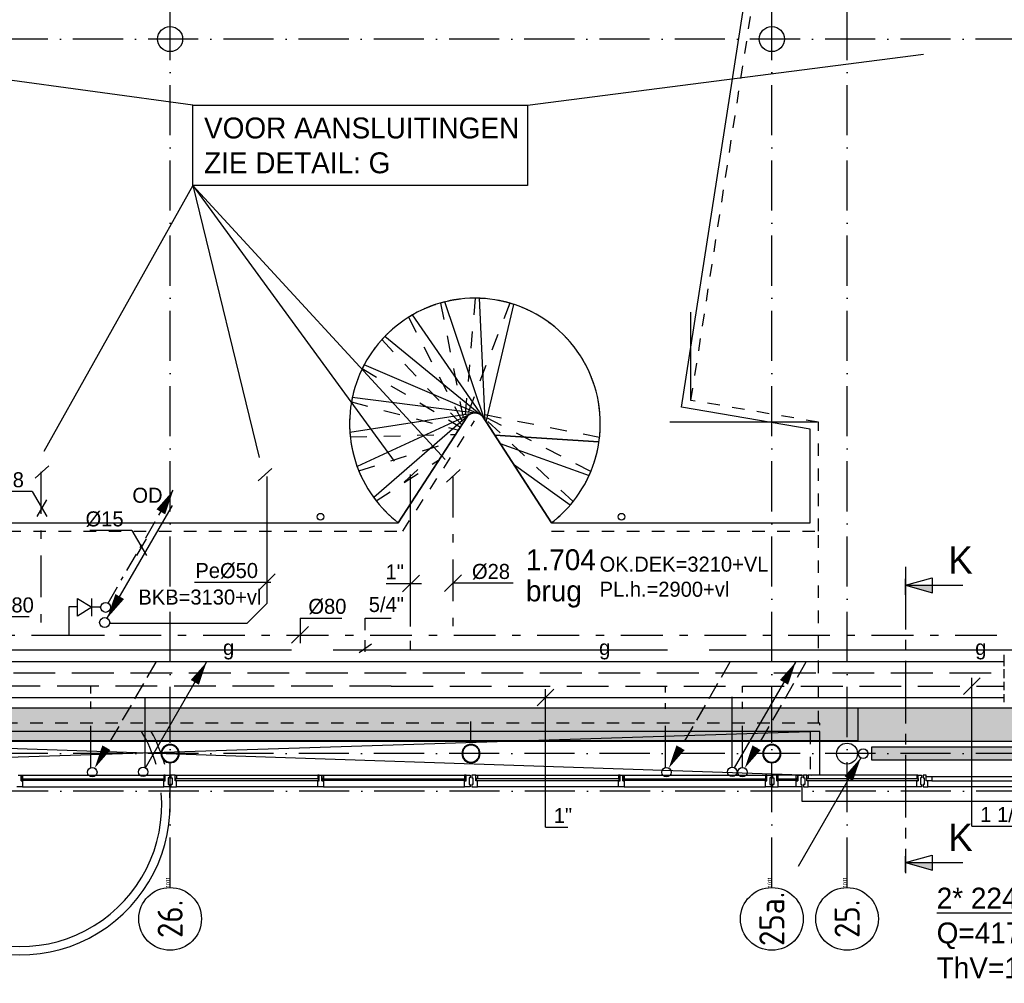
# Model space of a CAD drawing. Extents: x -39327 to 109237, y 358172 to 442272.
# Tile 46 of 96: x 44608 to 56390, y 401494 to 413025. Entities that reach past the tile are written whole.
import ezdxf
from ezdxf.enums import TextEntityAlignment as Align

# ---------------------------------------------------------------- set-up
doc = ezdxf.new("R2010")
doc.units = 0
doc.header["$LTSCALE"] = 100
for name, pattern in [('2322107', [2000, 1000, 1000]), ('2322108', [7, 5, -2]), ('2322109', [10, 5, -2, 1, -2]), ('2322121', [2000, 1000, 1000]), ('2322134', [45, 40, -5]), ('CENTER2', [11.25, 7.5, -1.25, 1.25, -1.25]), ('DASHDOT', [9, 6, -1.5, 0, -1.5]), ('DASHED', [3, 1.5, -1.5]), ('HIDDEN', [2, 1, -1])]:
    doc.linetypes.add(name, pattern=pattern)
doc.layers.get('0').update_dxf_attribs({"linetype": 'CONTINUOUS'})
for name, color, linetype in [('AL$1----_ALGEMEEN', 7, 'CONTINUOUS'), ('AL$1----_MAATVOERING', 7, 'CONTINUOUS'), ('AL$7----_STRAMIEN', 1, 'DASHDOT'), ('AL21----_BUITENWAND', 4, 'CONTINUOUS'), ('AL23----_VLOEREN', 4, 'CONTINUOUS'), ('AL24----_TRAPPEN', 7, 'CONTINUOUS'), ('AL28----_KONSTRUKTIE', 3, 'CONTINUOUS'), ('AL31----_BUITENKOZ', 7, 'CONTINUOUS'), ('AL32----_BINNENKOZ', 7, 'CONTINUOUS'), ('AL34----_BALUSTRADES', 4, 'DASHED'), ('ALN-----_BLOCKNAAM', 2, 'CONTINUOUS'), ('ALXOU---_GLAS', 7, 'CONTINUOUS'), ('BOUW', 8, 'CONTINUOUS'), ('DOORSNEDE', 1, 'CONTINUOUS'), ('KABELGOOT1', 8, 'CONTINUOUS'), ('WI561---', 1, 'CONTINUOUS'), ('WL524---', 4, 'CONTINUOUS'), ('WL531---', 4, 'CONTINUOUS'), ('WL541---', 4, 'CONTINUOUS'), ('WL561---', 4, 'CONTINUOUS'), ('WL561---_AANVOER', 4, 'CONTINUOUS'), ('WL561---_RETOUR', 4, 'CONTINUOUS'), ('WL570---', 3, 'CONTINUOUS'), ('WM521---', 1, 'CONTINUOUS'), ('WM531---', 1, 'CONTINUOUS'), ('WM541---', 1, 'CONTINUOUS'), ('WM561---', 1, 'CONTINUOUS'), ('WM570---', 1, 'CONTINUOUS')]:
    doc.layers.add(name, color=color, linetype=linetype)
doc.styles.add('BURO-018', font='BUROFONT.shx', dxfattribs={"height": 180})
doc.styles.add('BURO-025', font='BUROFONT.shx', dxfattribs={"height": 250})
doc.styles.add('BURO-050', font='BUROFONT.shx', dxfattribs={"height": 500})
doc.styles.get("Standard").update_dxf_attribs({"font": 'ISOCP'})
pattern_1 = [(0, (-2505.993, 85430.135), (15.875, 31.75), [0, -31.75])]

# ---------------------------------------------------------------- blocks, each defined once
blk = doc.blocks.new('1011')
at = {"layer": 'AL$7----_STRAMIEN', "color": 7, "linetype": 'CONTINUOUS'}
blk.add_circle((-750, 0), 750, dxfattribs=at)
at = {"layer": 'ALN-----_BLOCKNAAM', "linetype": 'CONTINUOUS'}
blk.add_text('1011', height=100, dxfattribs=at).set_placement((0, 0))
blk = doc.blocks.new('2322401')
at = {"color": 0, "linetype": 'CONTINUOUS'}
for p, q in [((-0.5, 0.5, 1), (-0.5, 0.5)), ((-0.5, 0.5, 1), (-0.5, -0.5, 1)), ((0.5, 0.5, 1), (-0.5, 0.5, 1)), ((0.5, 0.5), (-0.5, 0.5)), ((-0.5, 0.5), (-0.5, -0.5)), ((0.5, 0.5, 1), (0.5, 0.5)), ((0.5, -0.5, 1), (0.5, 0.5, 1)), ((0.5, -0.5), (0.5, 0.5)), ((-0.5, -0.5, 1), (-0.5, -0.5)), ((-0.5, -0.5, 1), (0.5, -0.5, 1)), ((-0.5, -0.5), (0.5, -0.5)), ((0.5, -0.5, 1), (0.5, -0.5))]:
    blk.add_line(p, q, dxfattribs=at)
blk = doc.blocks.new('CVHATCH1')
at = {"color": 0, "linetype": 'CONTINUOUS'}
blk.add_solid([(-0.5, -0.5), (0.5, -0.5), (-0.5, 0.5), (0.5, 0.5)], dxfattribs=at)
blk = doc.blocks.new('LDV1109')
at = {"color": 0, "linetype": 'CONTINUOUS'}
for p, q in [((5.875, 10.176), (6.75, 11.691)), ((5.312, 9.202), (5.5, 9.526)), ((4, 6.928), (4.937, 8.552)), ((3.437, 5.954), (3.625, 6.279)), ((2.125, 3.681), (3.062, 5.304)), ((1.562, 2.706), (1.75, 3.031)), ((0.25, 0.433), (1.187, 2.057))]:
    blk.add_line(p, q, dxfattribs=at)
blk.add_lwpolyline([(6.75, 11.691, 0, 1, 0), (5.5, 9.526, 1, 1, 0)], format="xyseb", dxfattribs=at)
blk.add_circle((0, 0), 0.5, dxfattribs=at)
blk = doc.blocks.new('3048311')
at = {"color": 0, "linetype": 'CONTINUOUS'}
for p, q in [((-2.5, 1.5), (0, 0)), ((-2.5, -1.5), (-2.5, 1.5)), ((0, 0), (-2.5, -1.5)), ((0, -1.5), (0, 1.5))]:
    blk.add_line(p, q, dxfattribs=at)
at = {"color": 0, "linetype": 'CONTINUOUS', "style": 'BURO-018', "flags": 1}
blk.add_attdef('CV_MATCODE', (0, 0), '', height=1.8, dxfattribs=at)
blk = doc.blocks.new('*U157', base_point=(39639, 50736))
at = {"color": 0, "linetype": 'CONTINUOUS'}
for p, q in [((39523, 50936), (39017, 50936)), ((39523, 50936), (39696, 50636)), ((39581, 50636), (39696, 50836))]:
    blk.add_line(p, q, dxfattribs=at)
at = {"color": 0, "linetype": 'CONTINUOUS', "style": 'BURO-018'}
blk.add_text('%%C28', height=180, dxfattribs=at).set_placement((39423, 50986), align=Align.RIGHT)
blk = doc.blocks.new('LDV3121')
at = {"color": 0, "linetype": 'CONTINUOUS'}
blk.add_line((0.25, 0.433), (6.75, 11.691), dxfattribs=at)
blk.add_lwpolyline([(0.25, 0.433, 0, 1, 0), (1.5, 2.598, 1, 1, 0)], format="xyseb", dxfattribs=at)
blk.add_circle((0, 0), 0.5, dxfattribs=at)
blk = doc.blocks.new('CVRINFO2')
at = {"color": 0, "linetype": 'CONTINUOUS', "style": 'BURO-025'}
for tag, p in [('CV_TEXT125', (0, 0)), ('CV_TEXT225', (0, -4.17)), ('CV_TEXT325', (0, -8.33)), ('CV_TEXT425', (0, -12.5))]:
    blk.add_attdef(tag, p, '', height=2.5, dxfattribs=at)
blk = doc.blocks.new('LDV4107')
at = {"color": 0, "linetype": 'CONTINUOUS'}
blk.add_line((-0.25, -0.43), (-6.75, -11.69), dxfattribs=at)
blk.add_lwpolyline([(-0.25, -0.43, 0, 1, 0), (-1.5, -2.6, 1, 1, 0)], format="xyseb", dxfattribs=at)
blk.add_circle((0, 0), 0.5, dxfattribs=at)
blk = doc.blocks.new('LDV1107')
at = {"color": 0, "linetype": 'CONTINUOUS'}
blk.add_line((0.25, 0.43), (6.75, 11.69), dxfattribs=at)
blk.add_lwpolyline([(6.75, 11.69, 0, 1, 0), (5.5, 9.53, 1, 1, 0)], format="xyseb", dxfattribs=at)
blk.add_circle((0, 0), 0.5, dxfattribs=at)
blk = doc.blocks.new('LDV3108')
at = {"color": 0, "linetype": 'CONTINUOUS'}
for p, q in [((6.75, 11.69), (5.81, 10.07)), ((5.44, 9.42), (4.5, 7.79)), ((4.13, 7.14), (3.19, 5.52)), ((2.81, 4.87), (1.88, 3.25)), ((1.5, 2.6), (0.56, 0.97))]:
    blk.add_line(p, q, dxfattribs=at)
blk.add_lwpolyline([(0.25, 0.43, 0, 1, 0), (1.5, 2.6, 1, 1, 0)], format="xyseb", dxfattribs=at)
blk.add_circle((0, 0), 0.5, dxfattribs=at)
blk = doc.blocks.new('*U291', base_point=(34697, 405654))
at = {"color": 0, "linetype": 'CONTINUOUS'}
for p, q in [((34697, 405854), (34697, 405554)), ((34697, 405854), (35197, 405854)), ((34797, 405754), (34597, 405554))]:
    blk.add_line(p, q, dxfattribs=at)
at = {"color": 0, "linetype": 'CONTINUOUS', "style": 'BURO-018'}
blk.add_text('%%C80', height=180, dxfattribs=at).set_placement((34797, 405904))
blk = doc.blocks.new('*U292', base_point=(39739, 405654))
at = {"color": 0, "linetype": 'CONTINUOUS'}
for p, q in [((39739, 405854), (39739, 405554)), ((39739, 405854), (40239, 405854)), ((39839, 405754), (39639, 405554))]:
    blk.add_line(p, q, dxfattribs=at)
at = {"color": 0, "linetype": 'CONTINUOUS', "style": 'BURO-018'}
blk.add_text('%%C80', height=180, dxfattribs=at).set_placement((39839, 405904))
blk = doc.blocks.new('A$C6E6F3BC9')
at = {"layer": 'KABELGOOT1'}
h = blk.add_hatch(dxfattribs=at)
h.set_pattern_fill('DOTS', color=256, scale=20, style=0)
h.set_pattern_definition(pattern_1)
h.paths.add_polyline_path([(62632, 32866), (61675, 33264), (22209, 33264), (22209, 32866)])
h = blk.add_hatch(dxfattribs=at)
h.set_pattern_fill('DOTS', color=256, scale=20, style=0)
h.set_pattern_definition(pattern_1)
h.paths.add_polyline_path([(46519, 32869), (46519, 33265), (22227, 33265), (22227, 32869)])
for p, q in [((22088, 33265, 2750), (60850, 33265, 2750)), ((71055, 32864, 3650), (22088, 32865, 2750))]:
    blk.add_line(p, q, dxfattribs=at)
at = {"layer": 'KABELGOOT1', "elevation": 2750}
blk.add_lwpolyline([(22227, 33265), (46519, 33265), (46519, 32869), (22227, 32869)], close=True, dxfattribs=at)
blk = doc.blocks.new('*U367', base_point=(50899, 404914))
at = {"color": 0, "linetype": 'CONTINUOUS'}
for p, q in [((50799, 404814), (50999, 405014)), ((50899, 403361), (50899, 405014)), ((50899, 403361), (51169, 403361))]:
    blk.add_line(p, q, dxfattribs=at)
at = {"color": 0, "linetype": 'CONTINUOUS', "style": 'BURO-018'}
blk.add_text('1"', height=180, dxfattribs=at).set_placement((50999, 403411))
blk = doc.blocks.new('*U368', base_point=(56002, 405050))
at = {"color": 0, "linetype": 'CONTINUOUS'}
for p, q in [((55902, 404950), (56102, 405150)), ((56002, 403374), (56002, 405150)), ((56002, 403374), (56812, 403374))]:
    blk.add_line(p, q, dxfattribs=at)
at = {"color": 0, "linetype": 'CONTINUOUS', "style": 'BURO-018'}
blk.add_text('1 1/2"', height=180, dxfattribs=at).set_placement((56102, 403424))
blk = doc.blocks.new('2322134-4')
at = {"layer": 'WM541---', "color": 0, "style": 'BURO-018'}
for p in [(47108, 405485), (51608, 405485), (56108, 405485)]:
    blk.add_text('g', height=180, dxfattribs=at).set_placement(p, align=Align.MIDDLE)

msp = doc.modelspace()

# ---------------------------------------------------------------- linework, layer by layer
at = {"color": 1, "linetype": 'CONTINUOUS'}
for p, q in [((45951.2, 406911.4), (45447.3, 406911.4)), ((45951.2, 406911.4), (46124.4, 406611.4)), ((46008.9, 406611.4), (46124.4, 406811.4)), ((47664, 406393.6), (47464, 406193.6)), ((46699.3, 406293.6), (47614, 406293.6))]:
    msp.add_line(p, q, dxfattribs=at)
at = {"color": 3, "linetype": 'CONTINUOUS'}
for p, q in [((56387.6, 405288.1), (56387.6, 405425.8)), ((56387.6, 405146.5), (56387.6, 405254.7)), ((56387.6, 405002.1), (56387.6, 405102)), ((56387.6, 404857.7), (56387.6, 404954.9))]:
    msp.add_line(p, q, dxfattribs=at)
at = {"layer": 'AL$1----_ALGEMEEN', "color": 8}
msp.add_line((50152.5, 408270.3), (50973.1, 407005.3), dxfattribs=at)
at = {"layer": 'AL$1----_ALGEMEEN', "color": 8, "linetype": 'DASHED'}
msp.add_line((54168, 404605.3), (54168, 406905.3), dxfattribs=at)
at = {"layer": 'AL$1----_ALGEMEEN', "color": 8}
for radius, start, end in [(1700, 16.36556, 30.87957), (1800, 15.43299, 28.99428), (1800, 175.53916, 4.46084), (1700, 175.27617, 4.72383)]:
    msp.add_arc((44608.3, 403632.8), radius, start, end, dxfattribs=at)
at = {"layer": 'AL$1----_MAATVOERING', "color": 8}
for p, q in [((52640.5, 408469), (52640.5, 409526.1)), ((54149.6, 408209.2), (52386.9, 408209.2))]:
    msp.add_line(p, q, dxfattribs=at)
at = {"layer": 'AL$7----_STRAMIEN', "color": 1}
for p, q in [((46408, 402640.1), (46408, 438822.2)), ((53608, 402640.1), (53608, 438822.2)), ((54508, 402640.1), (54508, 415485.6)), ((102551.4, 412792.8), (41806.3, 412792.8)), ((80950.4, 404242.8), (9206, 404242.8)), ((86354.3, 403792.8), (8116, 403792.8))]:
    msp.add_line(p, q, dxfattribs=at)
at = {"layer": 'AL21----_BUITENWAND', "color": 8}
for p, q in [((53968, 403843.8), (53968, 403672.8)), ((53968, 403672.8), (72438.5, 403672.8))]:
    msp.add_line(p, q, dxfattribs=at)
at = {"layer": 'AL23----_VLOEREN', "color": 8}
for p, q in [((52525.3, 408387), (53630.5, 415501.8)), ((54068, 408124.6), (52525.3, 408387)), ((49137.6, 407005.3), (49966.7, 408279.9)), ((50143.9, 408279.9), (50973.1, 407005.3)), ((54068, 407005.3), (54068, 408124.6)), ((40072.7, 407005.3), (49137.6, 407005.3)), ((50973.1, 407005.3), (54068, 407005.3)), ((54183, 404505.3), (38638, 404505.3)), ((38638, 404505.3), (54088.2, 403982.8)), ((54183, 404505.3), (38638, 404011.8)), ((54183, 404011.8), (54183, 404505.3))]:
    msp.add_line(p, q, dxfattribs=at)
msp.add_arc((50055.3, 408191.8), 125, 38.94724, 135.15219, dxfattribs=at)
at = {"layer": 'AL24----_TRAPPEN', "color": 8}
for p, q in [((50170.4, 408240.5), (49694.2, 409647.6)), ((50178.5, 408226.8), (50110.7, 409690.7)), ((50188.2, 408211.8), (50521.9, 409617.3)), ((50152.5, 408270.3), (49306.7, 409491.6)), ((50127, 408294.1), (48976.6, 409234)), ((50096, 408309.9), (48731, 408896.2)), ((50061.7, 408316.6), (48587.9, 408502.6)), ((50027.1, 408313.5), (48559.1, 408085.9)), ((49994.5, 408301), (48646.6, 407676.4)), ((49966.7, 408279.9), (48844, 407307.1)), ((49966.7, 408279.9), (49137.6, 407005.3)), ((50973.1, 407005.3), (50143.9, 408279.9)), ((51539.4, 407973.6), (50292.2, 408052)), ((50292.2, 408052), (51539.4, 407973.6)), ((50357.6, 407951.5), (51421.2, 407571.8)), ((50516.7, 407706.8), (51196.6, 407218.4))]:
    msp.add_line(p, q, dxfattribs=at)
at = {"layer": 'AL24----_TRAPPEN', "color": 8, "linetype": 'HIDDEN', "ltscale": 2}
for p, q in [((50058, 409691.8), (49933.3, 408228.6)), ((49644.3, 409634.3), (49923.9, 408214.1)), ((50472.6, 409632.5), (49942.2, 408244.9)), ((49261.5, 409464.5), (49912.6, 408196.8)), ((48941.3, 409196.3), (49899.1, 408176)), ((48707.1, 408849.2), (49882.1, 408149.8)), ((48578, 408451.9), (49859.1, 408114.5)), ((51546, 408024.8), (50088.5, 408312.3)), ((51441.7, 407619.2), (50120.5, 408298.4)), ((51229.4, 407258.2), (50147.5, 408276.2)), ((48563.7, 408033.4), (49824.9, 408061.9)), ((48665.2, 407628.2), (49765.8, 407971)), ((48875.1, 407265.9), (49630.4, 407762.9))]:
    msp.add_line(p, q, dxfattribs=at)
at = {"layer": 'AL24----_TRAPPEN', "color": 8}
for radius, start, end in [(1500, 103.93042, 121.95081), (1500, 87.8825, 105.90288), (1500, 71.87587, 89.89626), (1500, 351.63617, 73.84831), (1500, 119.93705, 137.95744), (1500, 135.98497, 154.00536), (1500, 151.9916, 170.01199), (1500, 168.03952, 186.05991), (125, 44.84781, 135.15219), (1500, 184.04615, 202.06654), (1500, 335.58825, 353.60863), (1500, 200.09407, 218.11446), (1500, 319.54032, 337.56071), (1500, 216.142, 232.27809), (1500, 307.72191, 321.51281)]:
    msp.add_arc((50055.3, 408191.8), radius, start, end, dxfattribs=at)
at = {"layer": 'AL28----_KONSTRUKTIE', "color": 8}
for p, q in [((46408, 404373.3), (46408, 404626.3)), ((50008, 404373.3), (50008, 404626.3)), ((53608, 404373.3), (53608, 404626.3))]:
    msp.add_line(p, q, dxfattribs=at)
for centre, radius in [((46408, 412792.8), 150), ((53608, 412792.8), 150), ((48208, 407077.4), 40), ((51808, 407077.4), 40), ((54508, 404242.8), 125)]:
    msp.add_circle(centre, radius, dxfattribs=at)
for centre, radius, start, end in [((46408, 404242.8), 109.5, 0, 180), ((50008, 404242.8), 109.5, 0, 180), ((53608, 404242.8), 109.5, 0, 180), ((46408, 404242.8), 109.5, 180, 0), ((46408, 404242.8), 101.5, 0, 180), ((46408, 404242.8), 101.5, 180, 0), ((50008, 404242.8), 109.5, 180, 0), ((50008, 404242.8), 101.5, 0, 180), ((50008, 404242.8), 101.5, 180, 0), ((53608, 404242.8), 109.5, 180, 0), ((53608, 404242.8), 101.5, 0, 180), ((53608, 404242.8), 101.5, 180, 0)]:
    msp.add_arc(centre, radius, start, end, dxfattribs=at)
at = {"layer": 'AL31----_BUITENKOZ', "color": 8}
for p, q in [((44591.5, 403982.8), (44624.5, 403982.8)), ((44624.5, 403982.8), (44624.5, 403915.8)), ((44624.5, 403944.8), (44624.5, 403982.8)), ((44624.5, 403982.8), (44641.5, 403982.8)), ((44624.5, 403915.8), (44624.5, 403944.8)), ((44624.5, 403944.8), (44641.5, 403944.8)), ((44641.5, 403944.8), (44624.5, 403944.8)), ((44624.5, 403915.8), (44641.5, 403915.8)), ((44641.5, 403915.8), (44624.5, 403915.8)), ((44641.5, 403940.8), (44628.5, 403940.8)), ((44628.5, 403940.8), (44628.5, 403919.8)), ((44628.5, 403919.8), (44641.5, 403919.8)), ((44641.5, 403982.8), (46332, 403982.8)), ((44641.5, 403982.8), (44641.5, 403944.8)), ((44641.5, 403944.8), (44641.5, 403940.8)), ((44641.5, 403919.8), (44641.5, 403915.8)), ((44641.5, 403915.8), (44641.5, 403843.8)), ((46349, 403982.8), (46332, 403982.8)), ((46332, 403982.8), (46332, 403944.8)), ((46332, 403944.8), (46349, 403944.8)), ((46332, 403944.8), (46332, 403940.8)), ((46349, 403944.8), (46332, 403944.8)), ((46332, 403940.8), (46345, 403940.8)), ((46345, 403919.8), (46332, 403919.8)), ((46332, 403919.8), (46332, 403915.8)), ((46332, 403915.8), (46349, 403915.8)), ((46332, 403843.8), (46332, 403915.8)), ((46332, 403915.8), (46349, 403915.8)), ((46345, 403940.8), (46345, 403919.8)), ((46349, 403944.8), (46349, 403982.8)), ((46349, 403915.8), (46349, 403982.8)), ((46349, 403982.8), (46399, 403982.8)), ((46349, 403915.8), (46349, 403944.8)), ((46399, 403953.3), (46385, 403953.3)), ((46385, 403953.3), (46385, 403873.3)), ((46399, 403982.8), (46399, 403953.3)), ((46467, 403982.8), (46417, 403982.8)), ((46417, 403982.8), (46417, 403953.3)), ((46417, 403953.3), (46431, 403953.3)), ((46431, 403953.3), (46431, 403873.3)), ((46467, 403944.8), (46467, 403982.8)), ((46467, 403982.8), (46484, 403982.8)), ((46467, 403915.8), (46467, 403982.8)), ((46484, 403944.8), (46467, 403944.8)), ((46467, 403915.8), (46467, 403944.8)), ((46467, 403944.8), (46484, 403944.8)), ((46484, 403915.8), (46467, 403915.8)), ((46484, 403915.8), (46467, 403915.8)), ((46484, 403940.8), (46471, 403940.8)), ((46471, 403940.8), (46471, 403919.8)), ((46471, 403919.8), (46484, 403919.8)), ((46484, 403982.8), (46484, 403944.8)), ((46484, 403982.8), (48174.5, 403982.8)), ((46484, 403944.8), (46484, 403940.8)), ((46484, 403919.8), (46484, 403915.8)), ((46484, 403843.8), (46484, 403915.8)), ((48191.5, 403982.8), (48174.5, 403982.8)), ((48174.5, 403982.8), (48174.5, 403944.8)), ((48174.5, 403944.8), (48174.5, 403940.8)), ((48191.5, 403944.8), (48174.5, 403944.8)), ((48174.5, 403944.8), (48191.5, 403944.8)), ((48174.5, 403940.8), (48187.5, 403940.8)), ((48187.5, 403919.8), (48174.5, 403919.8)), ((48174.5, 403919.8), (48174.5, 403915.8)), ((48174.5, 403915.8), (48191.5, 403915.8)), ((48174.5, 403843.8), (48174.5, 403915.8)), ((48174.5, 403915.8), (48191.5, 403915.8)), ((48187.5, 403940.8), (48187.5, 403919.8)), ((48191.5, 403944.8), (48191.5, 403982.8)), ((48191.5, 403915.8), (48191.5, 403982.8)), ((48191.5, 403982.8), (48224.5, 403982.8)), ((48191.5, 403915.8), (48191.5, 403944.8)), ((48224.5, 403982.8), (48224.5, 403915.8)), ((48224.5, 403944.8), (48224.5, 403982.8)), ((48224.5, 403982.8), (48241.5, 403982.8)), ((48224.5, 403915.8), (48224.5, 403944.8)), ((48224.5, 403944.8), (48241.5, 403944.8)), ((48241.5, 403944.8), (48224.5, 403944.8)), ((48224.5, 403915.8), (48241.5, 403915.8)), ((48241.5, 403915.8), (48224.5, 403915.8)), ((48241.5, 403940.8), (48228.5, 403940.8)), ((48228.5, 403940.8), (48228.5, 403919.8)), ((48228.5, 403919.8), (48241.5, 403919.8)), ((48241.5, 403982.8), (49932, 403982.8)), ((48241.5, 403982.8), (48241.5, 403944.8)), ((48241.5, 403944.8), (48241.5, 403940.8)), ((48241.5, 403919.8), (48241.5, 403915.8)), ((48241.5, 403915.8), (48241.5, 403843.8)), ((49949, 403982.8), (49932, 403982.8)), ((49932, 403982.8), (49932, 403944.8)), ((49932, 403944.8), (49949, 403944.8)), ((49932, 403944.8), (49932, 403940.8)), ((49949, 403944.8), (49932, 403944.8)), ((49932, 403940.8), (49945, 403940.8)), ((49945, 403919.8), (49932, 403919.8)), ((49932, 403919.8), (49932, 403915.8)), ((49932, 403915.8), (49949, 403915.8)), ((49932, 403843.8), (49932, 403915.8)), ((49932, 403915.8), (49949, 403915.8)), ((49945, 403940.8), (49945, 403919.8)), ((49949, 403944.8), (49949, 403982.8)), ((49949, 403915.8), (49949, 403982.8)), ((49949, 403982.8), (49999, 403982.8)), ((49949, 403915.8), (49949, 403944.8)), ((49999, 403953.3), (49985, 403953.3)), ((49985, 403953.3), (49985, 403873.3)), ((49999, 403982.8), (49999, 403953.3)), ((50067, 403982.8), (50017, 403982.8)), ((50017, 403982.8), (50017, 403953.3)), ((50017, 403953.3), (50031, 403953.3)), ((50031, 403953.3), (50031, 403873.3)), ((50067, 403944.8), (50067, 403982.8)), ((50067, 403982.8), (50084, 403982.8)), ((50067, 403915.8), (50067, 403982.8)), ((50084, 403944.8), (50067, 403944.8)), ((50067, 403915.8), (50067, 403944.8)), ((50067, 403944.8), (50084, 403944.8)), ((50084, 403915.8), (50067, 403915.8)), ((50084, 403915.8), (50067, 403915.8)), ((50084, 403940.8), (50071, 403940.8)), ((50071, 403940.8), (50071, 403919.8)), ((50071, 403919.8), (50084, 403919.8)), ((50084, 403982.8), (50084, 403944.8)), ((50084, 403982.8), (51774.5, 403982.8)), ((50084, 403944.8), (50084, 403940.8)), ((50084, 403919.8), (50084, 403915.8)), ((50084, 403843.8), (50084, 403915.8)), ((51791.5, 403982.8), (51774.5, 403982.8)), ((51774.5, 403982.8), (51774.5, 403944.8)), ((51774.5, 403944.8), (51774.5, 403940.8)), ((51791.5, 403944.8), (51774.5, 403944.8)), ((51774.5, 403944.8), (51791.5, 403944.8)), ((51774.5, 403940.8), (51787.5, 403940.8)), ((51787.5, 403919.8), (51774.5, 403919.8)), ((51774.5, 403919.8), (51774.5, 403915.8)), ((51774.5, 403915.8), (51791.5, 403915.8)), ((51774.5, 403843.8), (51774.5, 403915.8)), ((51774.5, 403915.8), (51791.5, 403915.8)), ((51787.5, 403940.8), (51787.5, 403919.8)), ((51791.5, 403944.8), (51791.5, 403982.8)), ((51791.5, 403915.8), (51791.5, 403982.8)), ((51791.5, 403982.8), (51824.5, 403982.8)), ((51791.5, 403915.8), (51791.5, 403944.8)), ((51824.5, 403982.8), (51824.5, 403915.8)), ((51824.5, 403944.8), (51824.5, 403982.8)), ((51824.5, 403982.8), (51841.5, 403982.8)), ((51824.5, 403915.8), (51824.5, 403944.8)), ((51824.5, 403944.8), (51841.5, 403944.8)), ((51841.5, 403944.8), (51824.5, 403944.8)), ((51824.5, 403915.8), (51841.5, 403915.8)), ((51841.5, 403915.8), (51824.5, 403915.8)), ((51841.5, 403940.8), (51828.5, 403940.8)), ((51828.5, 403940.8), (51828.5, 403919.8)), ((51828.5, 403919.8), (51841.5, 403919.8)), ((51841.5, 403982.8), (53532, 403982.8)), ((51841.5, 403982.8), (51841.5, 403944.8)), ((51841.5, 403944.8), (51841.5, 403940.8)), ((51841.5, 403919.8), (51841.5, 403915.8)), ((51841.5, 403915.8), (51841.5, 403843.8)), ((53549, 403982.8), (53532, 403982.8)), ((53532, 403982.8), (53532, 403944.8)), ((53532, 403944.8), (53549, 403944.8)), ((53532, 403944.8), (53532, 403940.8)), ((53549, 403944.8), (53532, 403944.8)), ((53532, 403940.8), (53545, 403940.8)), ((53545, 403919.8), (53532, 403919.8)), ((53532, 403919.8), (53532, 403915.8)), ((53532, 403915.8), (53549, 403915.8)), ((53532, 403843.8), (53532, 403915.8)), ((53532, 403915.8), (53549, 403915.8)), ((53545, 403940.8), (53545, 403919.8)), ((53549, 403944.8), (53549, 403982.8)), ((53549, 403915.8), (53549, 403982.8)), ((53549, 403982.8), (53599, 403982.8)), ((53549, 403915.8), (53549, 403944.8)), ((53599, 403953.3), (53585, 403953.3)), ((53585, 403953.3), (53585, 403873.3)), ((53599, 403982.8), (53599, 403953.3)), ((53617, 403982.8), (53617, 403976.8)), ((53667, 403982.8), (53617, 403982.8)), ((53617, 403976.8), (53617, 403962.8)), ((53617, 403962.8), (53617, 403962.8)), ((53617, 403962.8), (53617, 403953.3)), ((53617, 403953.3), (53631, 403953.3)), ((53631, 403953.3), (53631, 403873.3)), ((53667, 403982.8), (53667, 403944.8)), ((53684, 403982.8), (53667, 403982.8)), ((53667, 403915.8), (53667, 403982.8)), ((53667, 403944.8), (53667, 403915.8)), ((53684, 403944.8), (53667, 403944.8)), ((53667, 403944.8), (53684, 403944.8)), ((53667, 403915.8), (53684, 403915.8)), ((53684, 403915.8), (53667, 403915.8)), ((53671, 403919.8), (53671, 403940.8)), ((53671, 403940.8), (53684, 403940.8)), ((53684, 403919.8), (53671, 403919.8)), ((53901, 403982.8), (53684, 403982.8)), ((53684, 403944.8), (53684, 403982.8)), ((53684, 403940.8), (53684, 403944.8)), ((53684, 403915.8), (53684, 403919.8)), ((53684, 403862.8), (53684, 403915.8)), ((53901, 403944.8), (53901, 403982.8)), ((53901, 403982.8), (53918, 403982.8)), ((53901, 403940.8), (53901, 403944.8)), ((53901, 403944.8), (53918, 403944.8)), ((53918, 403944.8), (53901, 403944.8)), ((53914, 403940.8), (53901, 403940.8)), ((53901, 403915.8), (53901, 403919.8)), ((53901, 403919.8), (53914, 403919.8)), ((53918, 403915.8), (53901, 403915.8)), ((53901, 403862.8), (53901, 403915.8)), ((53901, 403915.8), (53918, 403915.8)), ((53914, 403919.8), (53914, 403940.8)), ((53918, 403982.8), (53918, 403944.8)), ((53918, 403915.8), (53918, 403982.8)), ((53918, 403982.8), (53968, 403982.8)), ((53918, 403944.8), (53918, 403915.8)), ((53968, 403953.3), (53954, 403953.3)), ((53954, 403953.3), (53954, 403873.3)), ((53968, 403982.8), (53968, 403976.8)), ((53968, 403976.8), (53968, 403962.8)), ((53968, 403962.8), (53968, 403962.8)), ((53968, 403962.8), (53968, 403953.3)), ((55343, 403982.8), (54042.9, 403982.8)), ((55523, 403969.8), (57093, 403969.8)), ((55523, 403915.8), (57093, 403915.8)), ((44641.5, 403843.8), (44574.5, 403843.8)), ((44641.5, 403843.8), (46332, 403843.8)), ((46399, 403843.8), (46332, 403843.8)), ((46385, 403873.3), (46399, 403873.3)), ((46399, 403873.3), (46399, 403843.8)), ((46431, 403873.3), (46417, 403873.3)), ((46417, 403873.3), (46417, 403843.8)), ((46417, 403843.8), (46484, 403843.8)), ((48174.5, 403843.8), (46484, 403843.8)), ((48241.5, 403843.8), (48174.5, 403843.8)), ((48241.5, 403843.8), (49932, 403843.8)), ((49999, 403843.8), (49932, 403843.8)), ((49985, 403873.3), (49999, 403873.3)), ((49999, 403873.3), (49999, 403843.8)), ((50031, 403873.3), (50017, 403873.3)), ((50017, 403873.3), (50017, 403843.8)), ((50017, 403843.8), (50084, 403843.8)), ((51774.5, 403843.8), (50084, 403843.8)), ((51841.5, 403843.8), (51774.5, 403843.8)), ((51841.5, 403843.8), (53532, 403843.8)), ((53599, 403843.8), (53532, 403843.8)), ((53585, 403873.3), (53599, 403873.3)), ((53599, 403873.3), (53599, 403843.8)), ((53631, 403873.3), (53617, 403873.3)), ((53617, 403873.3), (53617, 403863.8)), ((53617, 403863.8), (53617, 403863.8)), ((53617, 403863.8), (53617, 403849.8)), ((53617, 403849.8), (53617, 403843.8)), ((53617, 403843.8), (53635.9, 403843.8)), ((53635.9, 403843.8), (53684, 403843.8)), ((53684, 403854.8), (53684, 403862.8)), ((53684, 403850.8), (53684, 403854.8)), ((53684, 403843.8), (53684, 403850.8)), ((53901, 403843.8), (53684, 403843.8)), ((53901, 403854.8), (53901, 403862.8)), ((53901, 403850.8), (53901, 403854.8)), ((53901, 403843.8), (53901, 403850.8)), ((53949.1, 403843.8), (53901, 403843.8)), ((53968, 403843.8), (53949.1, 403843.8)), ((53954, 403873.3), (53968, 403873.3)), ((53968, 403873.3), (53968, 403863.8)), ((53968, 403863.8), (53968, 403863.8)), ((53968, 403863.8), (53968, 403849.8)), ((53968, 403849.8), (53968, 403843.8)), ((55343, 403843.8), (54042.9, 403843.8)), ((57143, 403843.8), (55473, 403843.8))]:
    msp.add_line(p, q, dxfattribs=at)
at = {"layer": 'AL31----_BUITENKOZ', "color": 8, "linetype": 'CONTINUOUS'}
for p, q in [((54025.9, 403982.8), (53986.9, 403982.8)), ((53986.9, 403982.8), (53986.9, 403976.8)), ((53986.9, 403976.8), (53986.9, 403962.8)), ((53986.9, 403962.8), (53986.9, 403962.8)), ((53986.9, 403962.8), (53986.9, 403952.8)), ((53986.9, 403952.8), (54000.9, 403952.8)), ((54000.9, 403952.8), (54000.9, 403872.8)), ((54025.9, 403915.8), (54025.9, 403982.8)), ((54025.9, 403945.8), (54025.9, 403977.8)), ((54025.9, 403977.8), (54030.9, 403977.8)), ((54042.9, 403945.8), (54025.9, 403945.8)), ((54042.9, 403915.8), (54025.9, 403915.8)), ((54030.9, 403977.8), (54030.9, 403982.8)), ((54030.9, 403982.8), (54042.9, 403982.8)), ((54042.9, 403982.8), (54042.9, 403945.8)), ((54042.9, 403862.8), (54042.9, 403915.8)), ((55355, 403982.8), (55343, 403982.8)), ((55343, 403982.8), (55343, 403945.8)), ((55343, 403945.8), (55360, 403945.8)), ((55343, 403862.8), (55343, 403915.8)), ((55343, 403915.8), (55360, 403915.8)), ((55355, 403977.8), (55355, 403982.8)), ((55360, 403977.8), (55355, 403977.8)), ((55360, 403982.8), (55399, 403982.8)), ((55360, 403915.8), (55360, 403982.8)), ((55360, 403945.8), (55360, 403977.8)), ((55399, 403953.3), (55385, 403953.3)), ((55385, 403953.3), (55385, 403873.3)), ((55399, 403982.8), (55399, 403976.8)), ((55399, 403976.8), (55399, 403962.8)), ((55399, 403962.8), (55399, 403962.8)), ((55399, 403962.8), (55399, 403953.3)), ((55456, 403982.8), (55417, 403982.8)), ((55417, 403982.8), (55417, 403976.8)), ((55417, 403976.8), (55417, 403962.8)), ((55417, 403962.8), (55417, 403962.8)), ((55417, 403962.8), (55417, 403952.8)), ((55417, 403952.8), (55431, 403952.8)), ((55431, 403952.8), (55431, 403872.8)), ((55456, 403915.8), (55456, 403982.8)), ((55456, 403915.8), (55456, 403969.8)), ((55456, 403969.8), (55523, 403969.8)), ((55473, 403915.8), (55456, 403915.8)), ((55523, 403915.8), (55456, 403915.8)), ((55473, 403862.8), (55473, 403915.8)), ((55523, 403969.8), (55523, 403915.8)), ((54000.9, 403872.8), (53986.9, 403872.8)), ((53986.9, 403872.8), (53986.9, 403863.8)), ((53986.9, 403863.8), (53986.9, 403863.8)), ((53986.9, 403863.8), (53986.9, 403849.8)), ((53986.9, 403849.8), (53986.9, 403843.8)), ((53986.9, 403843.8), (54005.8, 403843.8)), ((54005.8, 403843.8), (54042.9, 403843.8)), ((54042.9, 403854.8), (54042.9, 403862.8)), ((54042.9, 403850.8), (54042.9, 403854.8)), ((54042.9, 403843.8), (54042.9, 403850.8)), ((55343, 403854.8), (55343, 403862.8)), ((55343, 403850.8), (55343, 403854.8)), ((55343, 403843.8), (55343, 403850.8)), ((55380.1, 403843.8), (55343, 403843.8)), ((55399, 403843.8), (55380.1, 403843.8)), ((55385, 403873.3), (55399, 403873.3)), ((55399, 403873.3), (55399, 403863.3)), ((55399, 403863.3), (55399, 403863.3)), ((55399, 403863.3), (55399, 403849.8)), ((55399, 403849.8), (55399, 403843.8)), ((55431, 403872.8), (55417, 403872.8)), ((55417, 403872.8), (55417, 403863.8)), ((55417, 403863.8), (55417, 403863.8)), ((55417, 403863.8), (55417, 403849.8)), ((55417, 403849.8), (55417, 403843.8)), ((55417, 403843.8), (55435.9, 403843.8)), ((55435.9, 403843.8), (55473, 403843.8)), ((55473, 403854.8), (55473, 403862.8)), ((55473, 403850.8), (55473, 403854.8)), ((55473, 403843.8), (55473, 403850.8))]:
    msp.add_line(p, q, dxfattribs=at)
at = {"layer": 'AL32----_BINNENKOZ', "color": 8, "linetype": 'DASHED'}
msp.add_line((54068.2, 404505.3), (54068.2, 403932.8), dxfattribs=at)
at = {"layer": 'AL34----_BALUSTRADES', "color": 8}
for p, q in [((52640.5, 408469), (53715, 415401.8)), ((54168, 408209.2), (52640.5, 408469)), ((49191.8, 406905.3), (50050.5, 408225.4)), ((54168, 406905.3), (54168, 408209.2)), ((39972.7, 406905.3), (49191.8, 406905.3)), ((50973.1, 406905.3), (54168, 406905.3)), ((54183, 404605.3), (38568, 404605.3)), ((54183, 403982.8), (54183, 404605.3))]:
    msp.add_line(p, q, dxfattribs=at)
msp.add_arc((50055.3, 408191.8), 1500, 307.72191, 232.27809, dxfattribs=at)
at = {"layer": 'ALXOU---_GLAS', "color": 8}
for p, q in [((44628.5, 403919.8), (44628.5, 403940.8)), ((44628.5, 403940.8), (46345, 403940.8)), ((46345, 403919.8), (44628.5, 403919.8)), ((46345, 403940.8), (46345, 403919.8)), ((48187.5, 403940.8), (46471, 403940.8)), ((46471, 403940.8), (46471, 403919.8)), ((46471, 403919.8), (48187.5, 403919.8)), ((48187.5, 403919.8), (48187.5, 403940.8)), ((48228.5, 403919.8), (48228.5, 403940.8)), ((48228.5, 403940.8), (49945, 403940.8)), ((49945, 403919.8), (48228.5, 403919.8)), ((49945, 403940.8), (49945, 403919.8)), ((51787.5, 403940.8), (50071, 403940.8)), ((50071, 403940.8), (50071, 403919.8)), ((50071, 403919.8), (51787.5, 403919.8)), ((51787.5, 403919.8), (51787.5, 403940.8)), ((51828.5, 403919.8), (51828.5, 403940.8)), ((51828.5, 403940.8), (53545, 403940.8)), ((53545, 403919.8), (51828.5, 403919.8)), ((53545, 403940.8), (53545, 403919.8)), ((53671, 403919.8), (53671, 403940.8)), ((53671, 403940.8), (53914, 403940.8)), ((53914, 403919.8), (53671, 403919.8)), ((53914, 403940.8), (53914, 403919.8)), ((54027.9, 403917.8), (54027.9, 403943.8)), ((54027.9, 403943.8), (55358, 403943.8)), ((55358, 403917.8), (54027.9, 403917.8)), ((55358, 403943.8), (55358, 403917.8))]:
    msp.add_line(p, q, dxfattribs=at)
at = {"layer": 'DOORSNEDE', "color": 220, "linetype": 'CENTER2'}
for p, q in [((55205.5, 406477.5), (55205.5, 402810.2)), ((55527.9, 406347.6), (55527.9, 406164.9)), ((55527.9, 403028.8), (55527.9, 402846))]:
    msp.add_line(p, q, dxfattribs=at)
at = {"layer": 'DOORSNEDE', "color": 220}
for p, q in [((55205.5, 406258.1), (55527.9, 406347.6)), ((55205.5, 406258.1), (55530.6, 406167.8)), ((55205.5, 406258.1), (55891.8, 406258.1)), ((55205.5, 402939.2), (55527.9, 403028.8)), ((55205.5, 402939.2), (55891.8, 402939.2)), ((55205.5, 402939.2), (55530.6, 402849))]:
    msp.add_line(p, q, dxfattribs=at)
at = {"layer": 'DOORSNEDE', "color": 5}
for p, q in [((55205.5, 406142.2), (55205.5, 406333.8)), ((55205.5, 402823.3), (55205.5, 403015))]:
    msp.add_line(p, q, dxfattribs=at)
at = {"layer": 'DOORSNEDE', "color": 220}
for points in [[(55530.6, 406167.8), (55530.6, 406258.1), (55205.5, 406258.1)], [(55530.6, 402849), (55530.6, 402939.2), (55205.5, 402939.2)]]:
    msp.add_solid(points, dxfattribs=at)
at = {"layer": 'WL524---', "linetype": '2322121'}
for p, q in [((47570.6, 406042.6), (47570.6, 407557.7)), ((47330.7, 405802.8), (47570.6, 406042.6)), ((45685.9, 405802.8), (47330.7, 405802.8))]:
    msp.add_line(p, q, dxfattribs=at)
at = {"layer": 'WL524---', "color": 1}
for p, q in [((48741.9, 405863.1), (49052, 405863.1)), ((48741.9, 405718), (48741.9, 405863.1)), ((48670, 405452.9), (48819.3, 405555.4)), ((48741.9, 405462.1), (48741.9, 405598.8))]:
    msp.add_line(p, q, dxfattribs=at)
at = {"layer": 'WL531---', "linetype": '2322109'}
for p, q in [((44859.3, 407612.8), (44859.3, 405653.9)), ((49792.6, 407566.8), (49792.6, 405651.4)), ((45300.8, 405997.7), (45196.3, 405997.7)), ((45196.3, 405997.7), (45196.3, 405653.9)), ((45581.6, 405993.5), (45472.9, 405993.5)), ((45248.7, 405653.9), (37837.7, 405653.9)), ((45621.5, 405653.9), (45248.7, 405653.9)), ((58301.7, 405653.9), (45621.5, 405653.9))]:
    msp.add_line(p, q, dxfattribs=at)
at = {"layer": 'WL541---', "color": 3, "linetype": '2322134'}
for p, q in [((49282.1, 407581.7), (49282.1, 405762.3)), ((49282.1, 405594), (49282.1, 405489.3)), ((39359.6, 405484.8), (68357.1, 405484.8))]:
    msp.add_line(p, q, dxfattribs=at)
at = {"layer": 'WL561---_AANVOER', "linetype": '2322107'}
for p, q in [((56389.2, 405342), (31892.5, 405342)), ((41807.8, 404912.7), (49000.5, 404912.7)), ((46109.5, 404079.8), (46109.5, 404912.5)), ((48966.9, 404913.7), (53135, 404913.7)), ((53135, 404079.8), (53135, 404921.8)), ((53135, 404913.7), (56389.2, 404913.7))]:
    msp.add_line(p, q, dxfattribs=at)
at = {"layer": 'WL561---_RETOUR', "linetype": '2322108'}
for p, q in [((37532.6, 405209.3), (56387, 405209.3)), ((49054.9, 405050.2), (41878, 405050.2)), ((45458.4, 404962.3), (45458.4, 405048.4)), ((49054.9, 405050.9), (53255.9, 405050.2)), ((52334.3, 404972.5), (52334.3, 405048.7)), ((53255.9, 405050.2), (56387, 405050.2)), ((53255.9, 404973.8), (53255.9, 405048.2)), ((45458.4, 404076.6), (45458.4, 404865.1)), ((52334.3, 404076.6), (52334.3, 404845.8)), ((53255.9, 404076.6), (53255.9, 404862.2))]:
    msp.add_line(p, q, dxfattribs=at)
at = {"layer": 'WM531---', "linetype": 'CONTINUOUS'}
for p, q in [((49390.1, 406376.5), (49190.1, 406176.5)), ((49892.6, 406382.3), (49692.6, 406182.3)), ((48994.6, 406276.5), (49416.8, 406276.5)), ((50512.9, 406282.3), (49786.5, 406282.3))]:
    msp.add_line(p, q, dxfattribs=at)
at = {"layer": 'WM570---', "color": 1}
for p, q in [((50683.4, 412001.4), (55420.9, 412612.9)), ((46678, 412001.4), (42930.2, 412516.5)), ((46678, 411041.5), (46678, 412001.4)), ((46678, 412001.4), (50683.4, 412001.4)), ((50683.4, 412001.4), (50683.4, 411041.5)), ((46678, 411041.5), (44897.8, 407857.5)), ((50683.4, 411041.5), (46678, 411041.5)), ((46678, 411041.5), (47474.4, 407787.2)), ((46678, 411041.5), (49090.6, 407740.4)), ((46678, 411041.5), (49699.6, 407763.8)), ((44791.8, 407537), (44955.8, 407686)), ((47462.3, 407507.2), (47626.3, 407656.2)), ((49206.6, 407492.3), (49370.6, 407641.3)), ((49713.5, 407492.3), (49877.5, 407641.3))]:
    msp.add_line(p, q, dxfattribs=at)

# ---------------------------------------------------------------- block references
at = {"layer": 'AL$7----_STRAMIEN', "color": 8}
ref = msp.add_blockref('1011', (46408, 402640.1), dxfattribs=dict(at, xscale=0.5, yscale=0.5, zscale=0.5, rotation=90))
ref.add_attrib('STR-NAAM', '26.', dxfattribs={"color": 3, "linetype": 'CONTINUOUS', "height": 300, "rotation": 90}).set_placement((46408, 402265.1), align=Align.MIDDLE)
ref = msp.add_blockref('1011', (53608, 402640.1), dxfattribs=dict(at, xscale=0.5, yscale=0.5, zscale=0.5, rotation=90))
ref.add_attrib('STR-NAAM', '25a.', dxfattribs={"color": 3, "linetype": 'CONTINUOUS', "height": 300, "rotation": 90}).set_placement((53608, 402265.1), align=Align.MIDDLE)
ref = msp.add_blockref('1011', (54508, 402640.1), dxfattribs=dict(at, xscale=0.5, yscale=0.5, zscale=0.5, rotation=90))
ref.add_attrib('STR-NAAM', '25.', dxfattribs={"color": 3, "linetype": 'CONTINUOUS', "height": 300, "rotation": 90}).set_placement((54508, 402265.1), align=Align.MIDDLE)
at = {"layer": 'WI561---'}
ref = msp.add_blockref('CVRINFO2', (55580.7, 402388.3), dxfattribs=dict(at, xscale=100, yscale=100, zscale=100))
ref.add_attrib('CV_TEXT125', '%%u2* 2240-400-22', (55580.7, 402388.3), dxfattribs={"layer": '0', "color": 2, "linetype": 'CONTINUOUS', "height": 250, "style": 'BURO-025'})
ref.add_attrib('CV_TEXT225', 'Q=4173 W', (55580.7, 401971.7), dxfattribs={"layer": '0', "color": 2, "linetype": 'CONTINUOUS', "height": 250, "style": 'BURO-025'})
ref.add_attrib('CV_TEXT325', 'ThV=1/2', (55580.7, 401555), dxfattribs={"layer": '0', "color": 2, "linetype": 'CONTINUOUS', "height": 250, "style": 'BURO-025'})
at = {"layer": 'WL524---', "color": 2, "xscale": 120, "yscale": 120, "zscale": 120}
msp.add_blockref('LDV3121', (45624.6, 405810.4), dxfattribs=at)
at = {"layer": 'WL531---', "color": 2}
for name, p, xscale, yscale, zscale in [('LDV1109', (45636.4, 405992.7), 120.0000000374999, 120.0000000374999, 120.0000000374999), ('3048311', (45472.9, 405993.5), 70, 70, 70), ('LDV4107', (54701.2, 404242.8), 115.5, 115.5, 115.5)]:
    msp.add_blockref(name, p, dxfattribs=dict(at, xscale=xscale, yscale=yscale, zscale=zscale))
at = {"layer": 'WL561---', "xscale": 2240, "yscale": 150}
for name, zscale in [('2322401', 500), ('CVHATCH1', 2240)]:
    msp.add_blockref(name, (55921.5, 404242.8), dxfattribs=dict(at, zscale=zscale))
at = {"layer": 'WL561---_AANVOER', "color": 2, "xscale": 112.5, "yscale": 112.5, "zscale": 112.5}
for p in [(46085, 404023.6), (53135, 404023.6)]:
    msp.add_blockref('LDV1107', p, dxfattribs=at)
at = {"layer": 'WL561---_RETOUR', "color": 2, "xscale": 112.5, "yscale": 112.5, "zscale": 112.5}
for p in [(45476.8, 404020.4), (52346.6, 404020.4), (53255.9, 404020.4)]:
    msp.add_blockref('LDV3108', p, dxfattribs=at)
at = {"layer": 'WL570---', "color": 1}
msp.add_blockref('A$C6E6F3BC9', (8116, 371524.5), dxfattribs=at)
at = {"layer": 'WM531---'}
for name, p in [('*U157', (44874.2, 407179.5)), ('*U291', (44222.1, 405681.9)), ('*U292', (47962.3, 405665))]:
    msp.add_blockref(name, p, dxfattribs=at)
at = {"layer": 'WM541---', "color": 1}
msp.add_blockref('2322134-4', (0, 0), dxfattribs=at)
at = {"layer": 'WM561---'}
for name, p in [('*U368', (56001.8, 405050.2)), ('*U367', (50898.6, 404913.7))]:
    msp.add_blockref(name, p, dxfattribs=at)

# ---------------------------------------------------------------- texts
at = {"color": 1, "linetype": 'CONTINUOUS', "style": 'BURO-018'}
msp.add_text('%%C15', height=180, dxfattribs=at).set_placement((45851.2, 406961.4), align=Align.RIGHT)
for s, p in [('Pe%%c50', (46710.1, 406343.6)), ('5/4"', (48785.3, 405936.9))]:
    msp.add_text(s, height=180, dxfattribs=at).set_placement(p)
at = {"layer": 'BOUW', "color": 1, "style": 'BURO-018'}
for s, p in [('OD', (45956.3, 407244.2)), ('OK.DEK=3210+VL', (51546.8, 406419.6)), ('PL.h.=2900+vl', (51546.8, 406119.6))]:
    msp.add_text(s, height=180, dxfattribs=at).set_placement(p)
at = {"layer": 'BOUW', "style": 'BURO-025'}
for s, p in [('1.704', (50665.4, 406437.5)), ('brug', (50665.4, 406064.5))]:
    msp.add_text(s, height=250, dxfattribs=at).set_placement(p)
at = {"layer": 'DOORSNEDE', "color": 2, "linetype": 'CENTER2', "style": 'BURO-050'}
for p in [(55721, 406396.7), (55721, 403077.8)]:
    msp.add_text('K', height=325, dxfattribs=at).set_placement(p)
at = {"layer": 'WM521---', "color": 2, "style": 'BURO-025'}
for s, p in [('VOOR AANSLUITINGEN', (46814.1, 411603.9)), ('ZIE DETAIL: G', (46814.1, 411187.2))]:
    msp.add_text(s, height=250, dxfattribs=at).set_placement(p)
at = {"layer": 'WM531---', "linetype": 'CONTINUOUS', "style": 'BURO-018'}
msp.add_text('1"', height=180, dxfattribs=at).set_placement((49205.6, 406326.5), align=Align.RIGHT)
msp.add_text('%%C28', height=180, dxfattribs=at).set_placement((50019.8, 406332.3))
at = {"layer": 'WM541---', "color": 1, "style": 'BURO-018'}
msp.add_text('BKB=3130+vl', height=180, dxfattribs=at).set_placement((46028.2, 406026))

doc.saveas('drawing.dxf')
